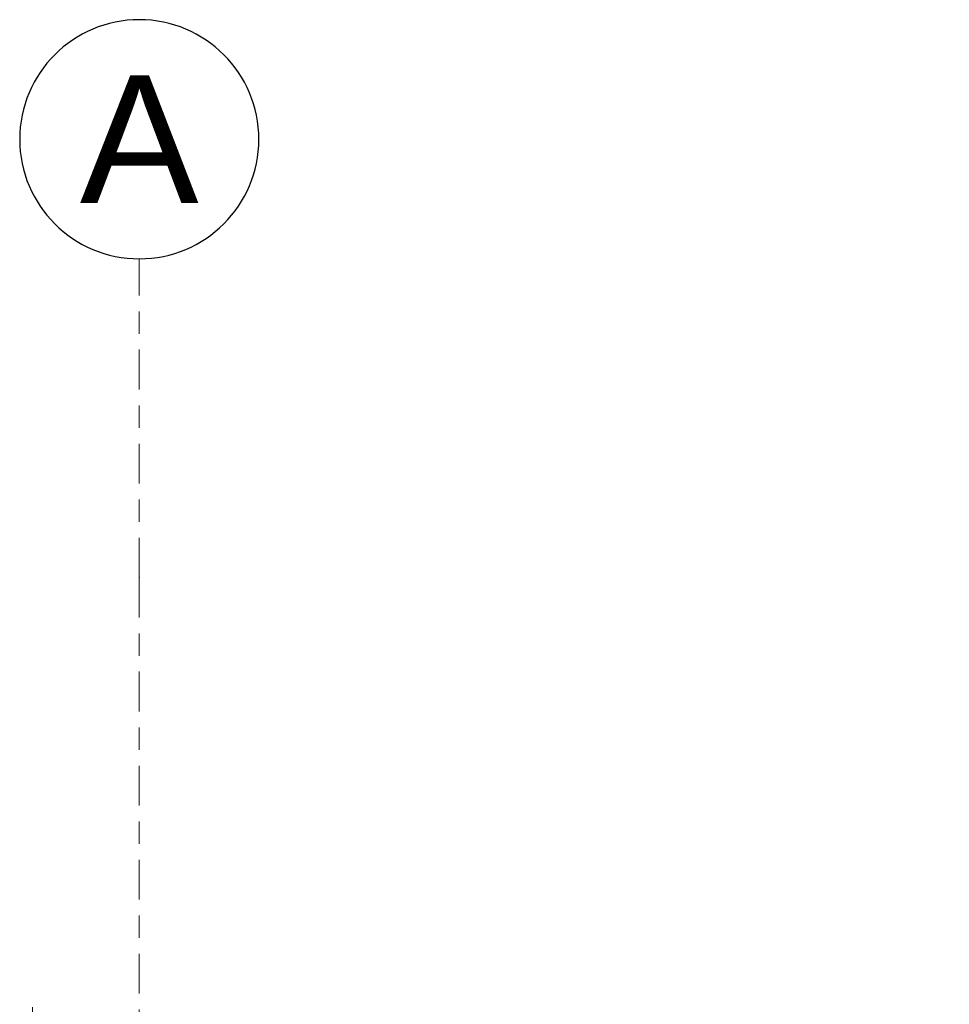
# Model space of a CAD drawing. Header units: millimetres. Extents: x 53458 to 260960, y -123310 to -86797.
# Tile 236 of 256: x 64730 to 67646, y -96921 to -93832. Entities that reach past the tile are written whole.
import ezdxf
from ezdxf.enums import TextEntityAlignment as Align

# ---------------------------------------------------------------- set-up
doc = ezdxf.new("R2010")
doc.units = ezdxf.units.MM
doc.header["$MEASUREMENT"] = 0
doc.linetypes.add('Przerywana podwójnie', pattern=[295, 125, -50, 70, -50])
doc.layers.add('Nowe_A-Osi', color=7, linetype='Continuous')
doc.layers.add('Nowe_A-Wymiary-Zewnętrzne', color=7, linetype='Continuous')
for name, color, linetype, lineweight in [('Nowe_A-Osi_Nr_pióra__20', 1, 'Continuous', 13), ('Nowe_A-Osi_Nr_pióra__6', 5, 'Continuous', 13), ('Nowe_A-Wymiary-Zewnętrzne_Nr_pióra__46', 5, 'Continuous', 15)]:
    doc.layers.add(name, color=color, linetype=linetype, lineweight=lineweight)
for name, color, linetype, lineweight, true_color in [('Nowe_A-Osi_Nr_pióra__25', 7, 'Continuous', 25, 0x40a5ff), ('Nowe_A-Wymiary-Zewnętrzne_Nr_pióra__45', 7, 'Continuous', 15, 0x40a5ff), ('Nowe_A-Wymiary-Zewnętrzne_Nr_pióra__85', 7, 'Continuous', 13, 0x80c2ff)]:
    doc.layers.add(name, color=color, linetype=linetype, lineweight=lineweight, true_color=true_color)
doc.styles.add('STYL_AUTOMATYCZNY_1', font='arial.ttf')
doc.styles.add('STYL_AUTOMATYCZNY_2', font='arial.ttf')
doc.dimstyles.new('STYL_AUTOMATYCZNY__1', dxfattribs={"dimtxt": 125, "dimasz": 47.5, "dimexe": 0.18, "dimexo": 20, "dimgap": 0, "dimtad": 1, "dimtih": 1, "dimtoh": 1, "dimdec": 1, "dimlfac": 0.1, "dimzin": 0, "dimdsep": 46, "dimtxsty": 'STYL_AUTOMATYCZNY_2', "dimblk": 'ARROWHEAD_11', "dimblk1": 'ARROWHEAD_11', "dimblk2": 'ARROWHEAD_11', "dimcen": 0.09, "dimclrd": 256, "dimclre": 256, "dimclrt": 5, "dimadec": 1, "dimazin": 0, "dimtfac": 1, "dimtdec": 4, "dimtmove": 0, "dimatfit": 3, "dimfxl": 0, "dimtolj": 1, "dimtzin": 0, "dimarcsym": 0})

# ---------------------------------------------------------------- blocks, each defined once
blk = doc.blocks.new('Standardowy znacznik osi')
at = {"layer": 'Nowe_A-Osi_Nr_pióra__20', "color": 1, "linetype": 'Przerywana podwójnie', "lineweight": 13}
for q in [(0, 0), (23209.8, 0)]:
    blk.add_line((1000, 0), q, dxfattribs=at)
blk.add_point((1000, 0), dxfattribs=at)
blk.add_point((1000, 0), dxfattribs=at)
at = {"layer": 'Nowe_A-Osi_Nr_pióra__25', "color": 161, "linetype": 'Continuous', "lineweight": 25, "true_color": 0x40a5ff}
blk.add_circle((-375, 0), 375, dxfattribs=at)
at = {"layer": 'Nowe_A-Osi_Nr_pióra__6', "color": 5, "lineweight": 13, "style": 'STYL_AUTOMATYCZNY_1'}
blk.add_attdef('AC_MarkerText_1', text='', height=400, rotation=90, dxfattribs=at).set_placement((-666.4, -91.4), align=Align.TOP_CENTER)
blk = doc.blocks.new('*D616')
at = {"layer": 'Nowe_A-Wymiary-Zewnętrzne_Nr_pióra__45', "linetype": 'Continuous', "lineweight": 15, "true_color": 0x40a5ff}
for points in [[(64757.6, -96977.1), (64758.5, -96981.9), (64761.2, -96986), (64765.3, -96988.7), (64770.1, -96989.6), (64774.9, -96988.7), (64778.9, -96986), (64781.6, -96981.9), (64782.6, -96977.1), (64781.6, -96972.3), (64778.9, -96968.3), (64774.9, -96965.6), (64770.1, -96964.6), (64765.3, -96965.6), (64761.2, -96968.3), (64758.5, -96972.3)], [(91227.6, -96977.1), (91228.5, -96981.9), (91231.2, -96986), (91235.3, -96988.7), (91240.1, -96989.6), (91244.9, -96988.7), (91248.9, -96986), (91251.6, -96981.9), (91252.6, -96977.1), (91251.6, -96972.3), (91248.9, -96968.3), (91244.9, -96965.6), (91240.1, -96964.6), (91235.3, -96965.6), (91231.2, -96968.3), (91228.5, -96972.3)]]:
    blk.add_hatch(color=161, dxfattribs=at).paths.add_polyline_path(points)
at = {"layer": 'Nowe_A-Wymiary-Zewnętrzne_Nr_pióra__45', "color": 161, "linetype": 'Continuous', "lineweight": 15, "true_color": 0x40a5ff}
for centre in [(64770.1, -96977.1), (91240.1, -96977.1)]:
    blk.add_circle(centre, 12.5, dxfattribs=at)
at = {"layer": 'Nowe_A-Wymiary-Zewnętrzne_Nr_pióra__85', "color": 151, "linetype": 'Continuous', "lineweight": 13, "true_color": 0x80c2ff}
for p, q in [((64770.1, -96964.6), (64770.1, -96930.2)), ((91240.1, -96964.6), (91240.1, -96930.2)), ((64745.1, -96977.1), (64757.6, -96977.1)), ((64782.6, -96977.1), (91227.6, -96977.1)), ((91252.6, -96977.1), (91265.1, -96977.1)), ((64770.1, -97024), (64770.1, -96989.6)), ((91240.1, -97024), (91240.1, -96989.6))]:
    blk.add_line(p, q, dxfattribs=at)
at = {"layer": 'Nowe_A-Wymiary-Zewnętrzne_Nr_pióra__46', "color": 5, "lineweight": 15, "insert": (77719.1, -96952.1), "char_height": 125, "attachment_point": 7, "style": 'STYL_AUTOMATYCZNY_2'}
blk.add_mtext('\\A1;{\\pql;\\fArial|b0|i0|c238|p0;\\W1.000000;2\xa0647,0}', dxfattribs=at)
blk = doc.blocks.new('ARROWHEAD_11')
at = {"color": 0, "linetype": 'Continuous', "lineweight": 0}
blk.add_line((0, 0), (-1, 0), dxfattribs=at)
at = {"color": 0, "linetype": 'Continuous', "lineweight": 0, "const_width": 0.25, "flags": 128}
blk.add_lwpolyline([(-0.125, 0, 1), (0.125, 0, 1)], format="xyb", close=True, dxfattribs=at)

msp = doc.modelspace()

# ---------------------------------------------------------------- block references
at = {"layer": 'Nowe_A-Osi', "color": 8, "linetype": 'Continuous', "lineweight": 13}
ref = msp.add_blockref('Standardowy znacznik osi', (65105.07, -94582.48), dxfattribs=dict(at, xscale=-1, zscale=1000, rotation=90))
ref.add_attrib('AC_MarkerText_1', 'A', dxfattribs={"layer": 'Nowe_A-Osi_Nr_pióra__6', "color": 5, "lineweight": 13, "height": 400, "style": 'STYL_AUTOMATYCZNY_1'}).set_placement((65105.07, -94007.48), align=Align.TOP_CENTER)

# ---------------------------------------------------------------- dimensions: what is measured, and where the dimension line sits
at = {"layer": 'Nowe_A-Wymiary-Zewnętrzne', "color": 151, "linetype": 'Continuous', "lineweight": 13, "true_color": 0x80c2ff}
dim = msp.add_linear_dim(base=(91240.07, -96977.12), p1=(64770.07, -98707.6), p2=(91240.07, -98707.6), dimstyle='STYL_AUTOMATYCZNY__1', dxfattribs=at)
dim.commit()
dim.dimension.update_dxf_attribs({"geometry": '*D616', "text_midpoint": (78000.21, -96889.62), "dimtype": 160})

doc.saveas('drawing.dxf')
